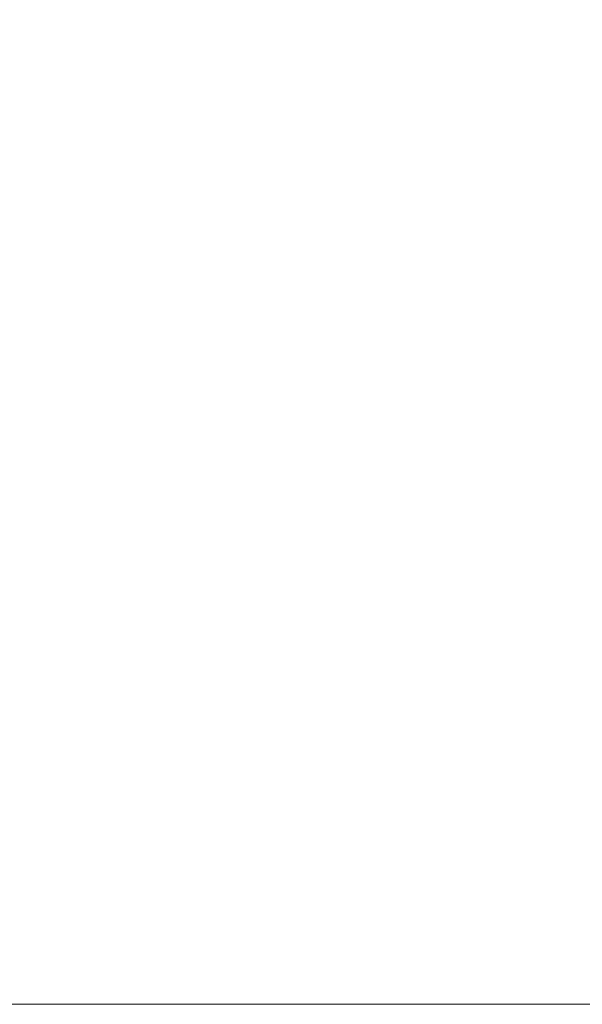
# Model space of a CAD drawing. Extents: x 5346 to 20707, y 13094 to 24070.
# Tile 4 of 14: x 5425 to 5492, y 23818 to 23936. Entities that reach past the tile are written whole.
import ezdxf
from ezdxf.enums import TextEntityAlignment as Align

# ---------------------------------------------------------------- set-up
doc = ezdxf.new("R2010")
doc.units = 0
doc.header["$MEASUREMENT"] = 0
doc.layers.add('B_ANNO_DIM', color=7, linetype='Continuous', lineweight=18)
doc.layers.add('B_ANNO_NOPLOT', color=47, linetype='Continuous', lineweight=18, plot=False)
doc.styles.add('Annotative', font='calibri.ttf', dxfattribs={"height": 0.0625})

# ---------------------------------------------------------------- blocks, each defined once
blk = doc.blocks.new('*U99')
at = {"layer": 'B_ANNO_NOPLOT', "flags": 128}
blk.add_lwpolyline([(0, 0), (0, 252), (323.9277, 252), (323.9277, 238.8552), (378, 238.8552), (378, 40.4996), (316.5708, 40.4996), (316.5708, 0)], close=True, dxfattribs=at)
at = {"layer": 'B_ANNO_DIM', "style": 'Annotative'}
for tag, p in [('BAR1', (278.7587, 150.1973)), ('BAR2', (278.7401, 131.0927)), ('SPA1', (290.7475, 121.303)), ('BAR4', (308.357, 121.3216)), ('BAR5', (314.3293, 121.331))]:
    blk.add_attdef(tag, p, '', height=1.5, dxfattribs=at)
blk.add_attdef('BAR3', text='', height=1.5, dxfattribs=at).set_placement((302.7438, 131.0393), align=Align.RIGHT)
blk = doc.blocks.new('INS_RAILCOMB3T_BASE')
at = {"layer": 'B_ANNO_NOPLOT', "flags": 128}
blk.add_lwpolyline([(0, 0), (0, 252), (323.9277, 252), (323.9277, 238.8552), (378, 238.8552), (378, 40.4996), (316.5708, 40.4996), (316.5708, 0)], close=True, dxfattribs=at)
at = {"layer": 'B_ANNO_DIM', "style": 'Annotative'}
for tag, p in [('SHT', (195.6155, 204.5169)), ('BAR15', (345.6116, 131.0624)), ('SPA3', (173.5597, 121.2897)), ('DIM1', (189.7499, 121.3362)), ('BAR12', (20.4825, 59.9504)), ('BAR13', (20.5031, 55.4417)), ('BAR14', (20.5078, 28.9089))]:
    blk.add_attdef(tag, p, '', height=1.5, dxfattribs=at)

msp = doc.modelspace()

# ---------------------------------------------------------------- block references
msp.add_blockref('*U99', (5346.24, 23817.78))

# ---------------------------------------------------------------- next in the draw order: block references
msp.add_blockref('INS_RAILCOMB3T_BASE', (5346.24, 23817.78))

doc.saveas('drawing.dxf')
